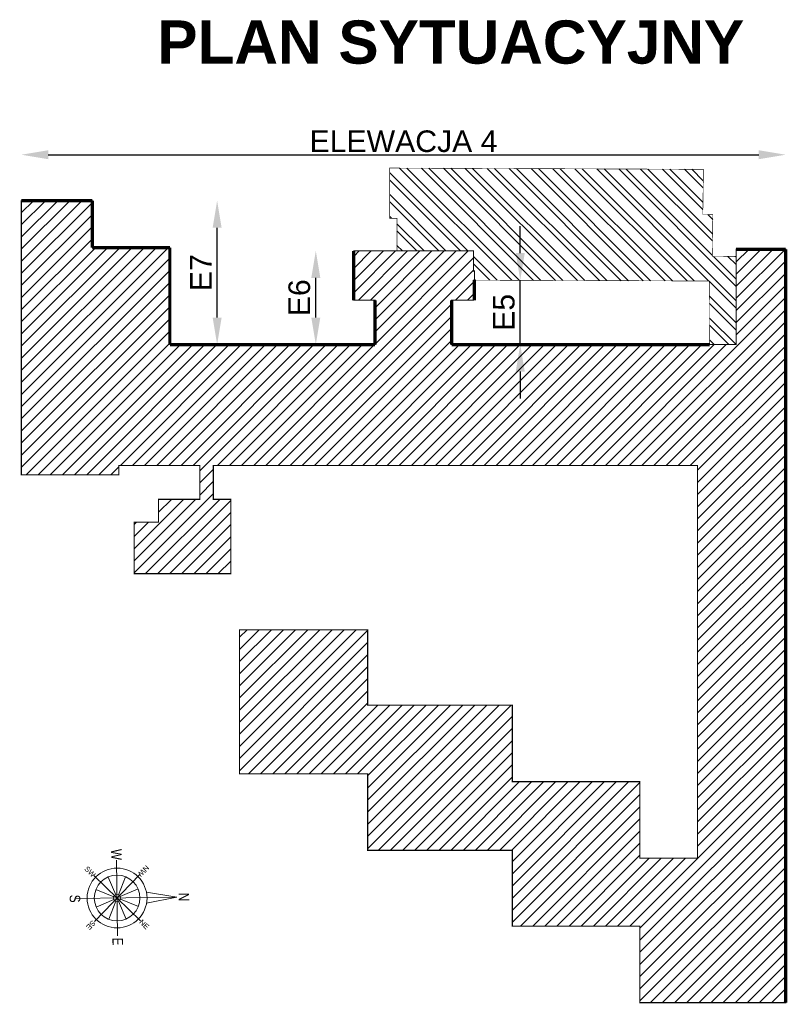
# Model space of a CAD drawing. Header units: millimetres. Extents: x 18880 to 99371, y -5529 to 27899.
# Tile 65 of 161: x 43214 to 43924, y -2386 to -1475. Entities that reach past the tile are written whole.
import ezdxf

# ---------------------------------------------------------------- set-up
doc = ezdxf.new("R2010")
doc.units = ezdxf.units.MM
doc.linetypes.add('DASHED', pattern=[19.05, 12.7, -6.35])
for name, color, linetype, lineweight in [('AA_HATCH', 251, 'Continuous', 0), ('AA_OPIS', 2, 'Continuous', 0), ('AP hath', 45, 'Continuous', 0), ('AP hath widok ciemniejszy', 252, 'Continuous', 0), ('AP opis', 51, 'Continuous', 13), ('K_WYMIARY', 1, 'Continuous', 0)]:
    doc.layers.add(name, color=color, linetype=linetype, lineweight=lineweight)
doc.styles.add('ARIAL', font='arial.ttf')
doc.styles.add('Dimensions', font='arial.ttf', dxfattribs={"width": 0.8})
doc.styles.get("Standard").update_dxf_attribs({"font": 'arial.ttf'})
doc.dimstyles.new('ISO-25', dxfattribs={"dimtxt": 2.5, "dimasz": 2.5, "dimexe": 1.25, "dimexo": 0.625, "dimtad": 1, "dimtxsty": 'Standard', "dimcen": 2.5, "dimadec": 0, "dimazin": 0, "dimtfac": 1, "dimtmove": 0, "dimatfit": 3, "dimfxl": 1, "dimarcsym": 0})

# ---------------------------------------------------------------- blocks, each defined once
blk = doc.blocks.new('róża wiatrów')
at = {"layer": 'AP hath'}
for p, q in [((-2.8, 6.9), (-18.5, 44.7)), ((2.8, 6.9), (18.5, 44.7)), ((-44.7, 18.5), (-6.9, 2.8)), ((6.9, 2.8), (44.7, 18.5)), ((-44.7, -18.5), (-6.9, -2.8)), ((-18.5, -44.7), (-2.8, -6.9)), ((18.5, -44.7), (2.8, -6.9)), ((6.9, -2.8), (44.7, -18.5))]:
    blk.add_line(p, q, dxfattribs=at)
blk.add_circle((0, 0), 48.4, dxfattribs=at)
at = {"layer": 'AP opis'}
for p, q in [((0, 126.5), (-11.6, 62.2)), ((0, -89.3), (0, 126.5)), ((0, 126.5), (11.6, 62.2)), ((-48.7, 48.7), (48.7, -48.7)), ((-48.7, -48.7), (48.7, 48.7)), ((-80, 0), (80, 0))]:
    blk.add_line(p, q, dxfattribs=at)
at = {"layer": 'AP opis', "ltscale": 0.5}
for q in [(80, 0), (68.8, 0)]:
    blk.add_line((63.3, 0), q, dxfattribs=at)
at = {"layer": 'AP opis'}
for radius in [63.3, 7.44]:
    blk.add_circle((0, 0), radius, dxfattribs=at)
at = {"layer": 'AP opis', "char_height": 22.3, "attachment_point": 5, "style": 'Dimensions'}
for s, insert in [('N', (0, 141.4)), ('W', (-92.1, 0)), ('E', (92.1, 0)), ('S', (0, -89.3))]:
    blk.add_mtext(s, dxfattribs=dict(at, insert=insert))
at = {"layer": 'AP opis', "char_height": 11.16, "attachment_point": 5, "style": 'Dimensions'}
for s, insert, rotation in [('NW', (-56.6, 56.6), 315), ('NE', (56.6, 56.6), 45), ('SW', (-56.6, -56.6), 45), ('SE', (56.6, -56.6), 315)]:
    blk.add_mtext(s, dxfattribs=dict(at, insert=insert, rotation=rotation))
blk = doc.blocks.new('*D410')
at = {"layer": 'Defpoints', "color": 0, "transparency": 16777216}
for p in [(43281.08, -1642.11), (43396.5, -1642.11), (43352.75, -1775.28)]:
    blk.add_point(p, dxfattribs=at)
at = {"layer": 'K_WYMIARY', "color": 0, "lineweight": -2, "transparency": 16777216}
blk.add_line((43396.5, -1750.28), (43396.5, -1667.11), dxfattribs=at)
at = {"layer": 'K_WYMIARY', "color": 0, "transparency": 16777216}
for points in [[(43392.34, -1667.11), (43400.67, -1667.11), (43396.5, -1642.11)], [(43392.34, -1750.28), (43400.67, -1750.28), (43396.5, -1775.28)]]:
    blk.add_solid(points, dxfattribs=at)
at = {"layer": 'K_WYMIARY', "color": 0, "transparency": 16777216, "insert": (43381.5, -1708.7), "char_height": 20, "attachment_point": 5, "rotation": 90}
blk.add_mtext('E7', dxfattribs=at)
blk = doc.blocks.new('*D412')
at = {"layer": 'Defpoints', "color": 0, "transparency": 16777216}
for p in [(43487.86, -1688.56), (43522.95, -1688.56), (43542.76, -1775.28)]:
    blk.add_point(p, dxfattribs=at)
at = {"layer": 'K_WYMIARY', "color": 0, "lineweight": -2, "transparency": 16777216}
blk.add_line((43487.86, -1750.28), (43487.86, -1713.56), dxfattribs=at)
at = {"layer": 'K_WYMIARY', "color": 0, "transparency": 16777216}
for points in [[(43483.7, -1713.56), (43492.03, -1713.56), (43487.86, -1688.56)], [(43483.7, -1750.28), (43492.03, -1750.28), (43487.86, -1775.28)]]:
    blk.add_solid(points, dxfattribs=at)
at = {"layer": 'K_WYMIARY', "color": 0, "transparency": 16777216, "insert": (43472.65, -1731.92), "char_height": 20, "attachment_point": 5, "rotation": 90}
blk.add_mtext('E6', dxfattribs=at)
blk = doc.blocks.new('*D413')
at = {"layer": 'Defpoints', "color": 0, "transparency": 16777216}
for p in [(43633.73, -1715.6), (43677.12, -1715.6), (43613.63, -1775.28)]:
    blk.add_point(p, dxfattribs=at)
at = {"layer": 'K_WYMIARY', "color": 0, "lineweight": -2, "transparency": 16777216}
for p, q in [((43677.12, -1690.6), (43677.12, -1665.6)), ((43677.12, -1775.28), (43677.12, -1715.6)), ((43677.12, -1800.28), (43677.12, -1825.28))]:
    blk.add_line(p, q, dxfattribs=at)
at = {"layer": 'K_WYMIARY', "color": 0, "transparency": 16777216}
for points in [[(43672.95, -1690.6), (43681.29, -1690.6), (43677.12, -1715.6)], [(43672.95, -1800.28), (43681.29, -1800.28), (43677.12, -1775.28)]]:
    blk.add_solid(points, dxfattribs=at)
at = {"layer": 'K_WYMIARY', "color": 0, "transparency": 16777216, "insert": (43661.95, -1745.44), "char_height": 20, "attachment_point": 5, "rotation": 90}
blk.add_mtext('E5', dxfattribs=at)
blk = doc.blocks.new('*D464')
at = {"layer": 'Defpoints', "color": 0, "transparency": 16777216}
for p in [(43922.86, -1599.5), (43215.22, -1642.11), (43922.86, -1687.11)]:
    blk.add_point(p, dxfattribs=at)
at = {"layer": 'K_WYMIARY', "color": 0, "lineweight": -2, "transparency": 16777216}
blk.add_line((43240.22, -1599.5), (43897.86, -1599.5), dxfattribs=at)
at = {"layer": 'K_WYMIARY', "color": 0, "transparency": 16777216}
for points in [[(43240.22, -1595.33), (43240.22, -1603.67), (43215.22, -1599.5)], [(43897.86, -1595.33), (43897.86, -1603.67), (43922.86, -1599.5)]]:
    blk.add_solid(points, dxfattribs=at)
at = {"layer": 'K_WYMIARY', "color": 0, "transparency": 16777216, "insert": (43569.04, -1587.16), "char_height": 20, "attachment_point": 5}
blk.add_mtext('ELEWACJA 4', dxfattribs=at)

msp = doc.modelspace()

# ---------------------------------------------------------------- hatches: boundary and pattern name
at = {"layer": 'AA_HATCH'}
h = msp.add_hatch(dxfattribs=at)
h.set_pattern_fill('ANSI32', color=256, scale=1.5, angle=90)
h.set_pattern_definition([(135, (30096.661, -4590.524), (-10.102788, -10.102788), []), (135, (30096.661, -4583.789), (-10.102788, -10.102788), [])])
h.paths.add_polyline_path([(43855.41781, -1654.97428), (43846.13321, -1654.85102), (43846.68836, -1613.03589), (43556.26851, -1611.86205), (43556.24218, -1658.36111), (43562.96861, -1658.38117), (43562.96861, -1688.56191), (43633.73241, -1688.56191), (43633.73241, -1707.17048), (43634.67737, -1707.17048), (43634.67737, -1715.60617), (43852.17983, -1716.4518), (43852.47084, -1775.28076), (43876.98859, -1775.28076), (43876.98859, -1693.60379), (43854.94519, -1693.73246)])
h = msp.add_hatch(dxfattribs=at)
h.set_pattern_fill('ANSI31', color=256, scale=2.5)
h.set_pattern_definition([(45, (30096.661, -4590.524), (-5.61266, 5.61266), [])])
h.paths.add_polyline_path([(43922.85581, -1687.10812), (43876.98859, -1687.10812), (43876.98859, -1775.28076), (43613.6337, -1775.28076), (43613.6337, -1734.21106), (43633.73241, -1734.21106), (43633.73241, -1715.60249), (43634.67737, -1715.60249), (43634.67737, -1707.17048), (43633.73241, -1707.17048), (43633.73241, -1688.56191), (43522.95326, -1688.56191), (43522.95326, -1707.17048), (43522.00829, -1707.17048), (43522.00829, -1715.60249), (43522.95326, -1715.60249), (43522.95326, -1734.21106), (43542.76121, -1734.21106), (43542.76121, -1775.28076), (43352.75025, -1775.28076), (43352.75025, -1685.65432), (43281.07818, -1685.65432), (43281.07818, -1642.11317), (43215.22128, -1642.11317), (43215.22128, -1895.87302), (43305.57462, -1895.87302), (43305.57462, -1887.15026), (43380.55407, -1887.15026), (43380.55407, -1918.55222), (43342.31928, -1918.55222), (43342.31928, -1939.63224), (43319.64008, -1939.63224), (43319.64008, -1987.31671), (43409.26652, -1987.31671), (43409.26652, -1918.55222), (43392.98402, -1918.55222), (43392.98402, -1887.15026), (43841.22524, -1887.15026), (43841.22524, -2250.74429), (43787.94367, -2250.74429), (43787.94367, -2179.8718), (43669.82286, -2179.8718), (43669.82286, -2109.072), (43535.85568, -2109.072), (43535.85568, -2039.21717), (43417.22604, -2039.21717), (43417.22604, -2172.67552), (43535.85568, -2172.67552), (43535.85568, -2243.46444), (43669.82286, -2243.47532), (43669.82286, -2313.62091), (43787.94367, -2313.62091), (43787.94367, -2384.49339), (43922.85581, -2384.49339)])

# ---------------------------------------------------------------- linework, layer by layer
at = {"color": 10, "linetype": 'DASHED', "ltscale": 2, "const_width": 0.5}
for points in [[(43876.98859, -1693.60379), (43854.94519, -1693.73246), (43855.41781, -1654.97428), (43846.13321, -1654.85102), (43846.68836, -1613.03589), (43556.26851, -1611.86205), (43556.24218, -1658.36111), (43562.96861, -1658.38117), (43562.96861, -1688.56191)], [(43852.47084, -1775.28076), (43852.17983, -1716.4518), (43633.73241, -1715.60249)]]:
    msp.add_lwpolyline(points, dxfattribs=at)
at = {"layer": 'AA_HATCH', "color": 10, "const_width": 3}
for points in [[(43215.22128, -1642.11317), (43281.07818, -1642.11317)], [(43281.07818, -1685.65432), (43281.07818, -1642.11317)], [(43281.07818, -1685.65432), (43352.75025, -1685.65432)], [(43352.75025, -1775.28076), (43352.75025, -1685.65432)], [(43876.98859, -1687.10812), (43922.85581, -1687.10812)], [(43922.85581, -1687.10812), (43922.85581, -2384.49339)], [(43522.95326, -1688.56191), (43522.95326, -1734.21106)], [(43634.67737, -1715.60249), (43634.67737, -1734.21106)], [(43542.76121, -1734.21106), (43542.76121, -1775.28076)], [(43613.6337, -1734.21106), (43613.6337, -1775.28076)], [(43352.75025, -1775.28076), (43542.76121, -1775.28076)], [(43613.6337, -1775.28076), (43852.47084, -1775.28076)]]:
    msp.add_lwpolyline(points, dxfattribs=at)
at = {"layer": 'AA_OPIS', "const_width": 1}
msp.add_lwpolyline([(43922.85581, -1687.10812), (43876.98859, -1687.10812), (43876.98859, -1775.28076), (43613.6337, -1775.28076), (43613.6337, -1734.21106), (43633.73241, -1734.21106), (43633.73241, -1715.60249), (43634.67737, -1715.60249), (43634.67737, -1707.17048), (43633.73241, -1707.17048), (43633.73241, -1688.56191), (43522.95326, -1688.56191), (43522.95326, -1707.17048), (43522.95326, -1707.17048), (43522.95326, -1715.60249), (43522.95326, -1715.60249), (43522.95326, -1734.21106), (43542.76121, -1734.21106), (43542.76121, -1775.28076), (43352.75025, -1775.28076), (43352.75025, -1685.65432), (43281.07818, -1685.65432), (43281.07818, -1642.11317), (43215.22128, -1642.11317), (43215.22128, -1895.87302), (43305.57462, -1895.87302), (43305.57462, -1887.15026), (43380.55407, -1887.15026), (43380.55407, -1918.55222), (43342.31928, -1918.55222), (43342.31928, -1939.63224), (43319.64008, -1939.63224), (43319.64008, -1987.31671), (43409.26652, -1987.31671), (43409.26652, -1918.55222), (43392.98402, -1918.55222), (43392.98402, -1887.15026), (43841.22524, -1887.15026), (43841.22524, -2250.74429), (43787.94367, -2250.74429), (43787.94367, -2179.8718), (43669.82286, -2179.8718), (43669.82286, -2109.072), (43535.85568, -2109.072), (43535.85568, -2039.21717), (43417.22604, -2039.21717), (43417.22604, -2172.67552), (43535.85568, -2172.67552), (43535.85568, -2243.46444), (43669.82286, -2243.47532), (43669.82286, -2313.62091), (43787.94367, -2313.62091), (43787.94367, -2384.49339), (43922.85581, -2384.49339)], close=True, dxfattribs=at)

# ---------------------------------------------------------------- block references
at = {"layer": 'AP hath widok ciemniejszy', "xscale": 0.4374999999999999, "yscale": 0.4374999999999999, "zscale": 0.4374999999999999, "rotation": 270.8645289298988}
msp.add_blockref('róża wiatrów', (43303.89132, -2287.60407, 2.59), dxfattribs=at)

# ---------------------------------------------------------------- texts
at = {"layer": 'AA_OPIS', "insert": (43341.12558, -1475.22263), "char_height": 40, "width": 2662.7119271, "attachment_point": 1, "style": 'ARIAL'}
msp.add_mtext('\\A1;{\\fArial|b1|i0|c238|p38;PLAN SYTUACYJNY}', dxfattribs=at)

# ---------------------------------------------------------------- dimensions: what is measured, and where the dimension line sits
at = {"layer": 'K_WYMIARY'}
dim = msp.add_linear_dim(base=(43922.85581, -1599.50165), p1=(43215.22128, -1642.11317), p2=(43922.85581, -1687.10812), text='ELEWACJA 4', dimstyle='ISO-25', override={"dimtxt": 20, "dimasz": 25, "dimexe": 0, "dimexo": 0, "dimgap": 2, "dimse1": 1, "dimse2": 1}, dxfattribs=at)
dim.commit()
dim.dimension.update_dxf_attribs({"geometry": '*D464', "text_midpoint": (43569.03855, -1587.16059)})
for base, p1, p2, text, picture, middle in [((43396.50314, -1642.11317), (43352.75025, -1775.28076), (43281.07818, -1642.11317), 'E7', '*D410', (43396.50314, -1708.69697)), ((43677.12012, -1715.60249), (43613.6337, -1775.28076), (43633.73241, -1715.60249), 'E5', '*D413', (43677.12012, -1745.44163)), ((43487.86458, -1688.56191), (43542.76121, -1775.28076), (43522.95326, -1688.56191), 'E6', '*D412', (43487.86458, -1731.92134))]:
    dim = msp.add_linear_dim(base=base, p1=p1, p2=p2, angle=90, text=text, dimstyle='ISO-25', override={"dimtxt": 20, "dimasz": 25, "dimexe": 0, "dimexo": 0, "dimgap": 5, "dimse1": 1, "dimse2": 1}, dxfattribs=at)
    dim.commit()
    dim.dimension.update_dxf_attribs({"geometry": picture, "text_midpoint": middle, "dimtype": 160})

doc.saveas('drawing.dxf')
